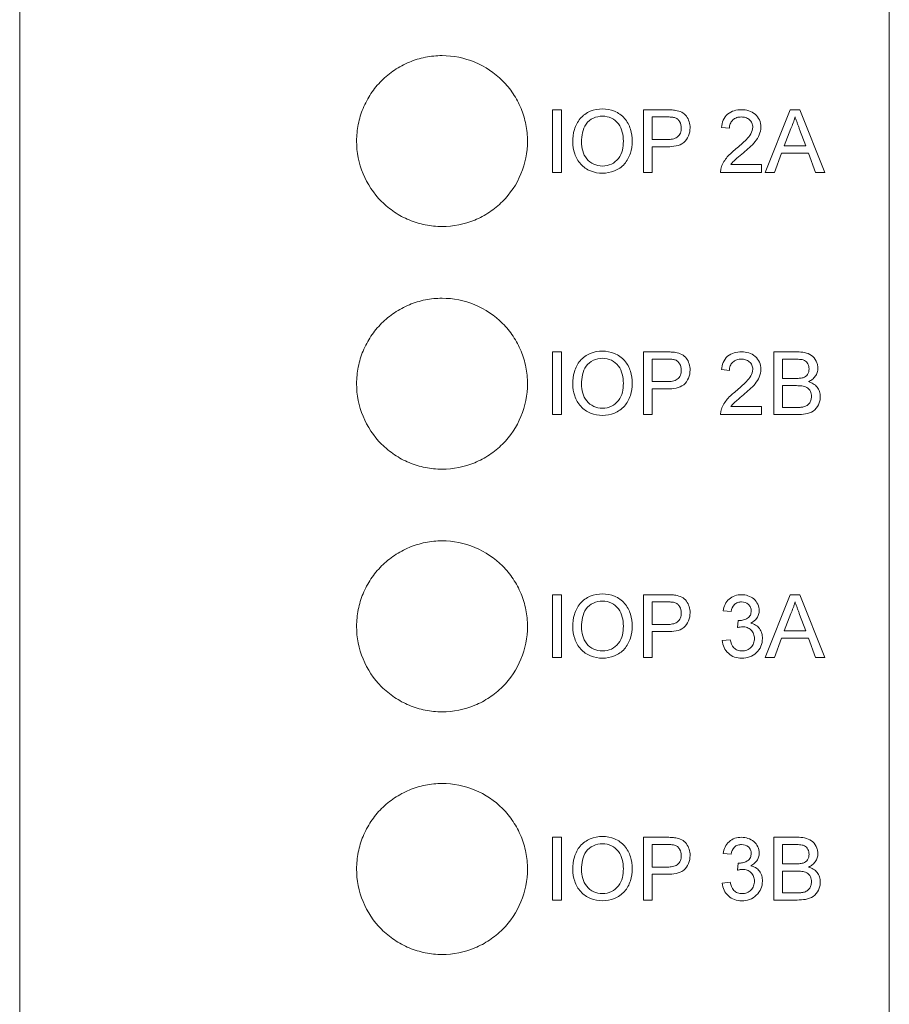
# Model space of a CAD drawing. Header units: millimetres. Extents: x 216 to 455, y 70 to 254.
# Tile 25 of 69: x 338 to 356, y 140 to 161. Entities that reach past the tile are written whole.
import ezdxf

# ---------------------------------------------------------------- set-up
doc = ezdxf.new("R2010")
doc.units = ezdxf.units.MM

msp = doc.modelspace()

# ---------------------------------------------------------------- linework, layer by layer
at = {"color": 7, "linetype": 'Continuous', "lineweight": 15}
for p, q in [((337.765, 218.36), (337.765, 86.465)), ((355.575, 218.36), (355.575, 86.465)), ((348.68, 158.678), (348.68, 157.393)), ((348.861, 158.678), (348.68, 158.678)), ((348.861, 157.393), (348.861, 158.678)), ((350.54, 158.678), (350.54, 157.393)), ((351.012, 158.678), (350.54, 158.678)), ((353.542, 158.678), (353.032, 157.393)), ((353.746, 158.678), (353.542, 158.678)), ((354.256, 157.393), (353.746, 158.678)), ((350.721, 158.529), (351.028, 158.529)), ((350.721, 158.068), (350.721, 158.529)), ((352.137, 158.315), (352.302, 158.299)), ((353.425, 157.937), (353.556, 158.292)), ((353.738, 158.274), (353.863, 157.937)), ((351.031, 158.068), (350.721, 158.068)), ((350.721, 157.92), (351.036, 157.92)), ((350.721, 157.393), (350.721, 157.92)), ((353.863, 157.937), (353.425, 157.937)), ((353.224, 157.393), (353.37, 157.788)), ((353.37, 157.788), (353.917, 157.788)), ((353.917, 157.788), (354.064, 157.393)), ((352.961, 157.558), (352.332, 157.558)), ((352.961, 157.393), (352.961, 157.558)), ((348.68, 157.393), (348.861, 157.393)), ((350.54, 157.393), (350.721, 157.393)), ((352.121, 157.393), (352.961, 157.393)), ((353.032, 157.393), (353.224, 157.393)), ((354.064, 157.393), (354.256, 157.393)), ((348.68, 153.719), (348.68, 152.435)), ((348.861, 153.719), (348.68, 153.719)), ((348.861, 152.435), (348.861, 153.719)), ((350.54, 153.719), (350.54, 152.435)), ((351.012, 153.719), (350.54, 153.719)), ((353.208, 153.719), (353.208, 152.435)), ((353.688, 153.719), (353.208, 153.719)), ((350.721, 153.11), (350.721, 153.571)), ((350.721, 153.571), (351.028, 153.571)), ((353.389, 153.176), (353.389, 153.571)), ((353.389, 153.571), (353.633, 153.571)), ((352.137, 153.357), (352.302, 153.341)), ((351.031, 153.11), (350.721, 153.11)), ((353.653, 153.176), (353.389, 153.176)), ((353.389, 152.583), (353.389, 153.028)), ((353.389, 153.028), (353.672, 153.028)), ((350.721, 152.435), (350.721, 152.962)), ((350.721, 152.962), (351.036, 152.962)), ((348.68, 152.435), (348.861, 152.435)), ((350.54, 152.435), (350.721, 152.435)), ((352.121, 152.435), (352.961, 152.435)), ((352.961, 152.6), (352.332, 152.6)), ((352.961, 152.435), (352.961, 152.6)), ((353.208, 152.435), (353.69, 152.435)), ((353.692, 152.583), (353.389, 152.583)), ((348.68, 148.748), (348.68, 147.464)), ((348.861, 148.748), (348.68, 148.748)), ((348.861, 147.464), (348.861, 148.748)), ((350.54, 148.748), (350.54, 147.464)), ((351.012, 148.748), (350.54, 148.748)), ((350.721, 148.139), (350.721, 148.6)), ((350.721, 148.6), (351.028, 148.6)), ((353.542, 148.748), (353.032, 147.464)), ((353.746, 148.748), (353.542, 148.748)), ((354.256, 147.464), (353.746, 148.748)), ((352.17, 148.419), (352.335, 148.402)), ((352.482, 148.221), (352.465, 148.073)), ((353.425, 148.007), (353.556, 148.363)), ((353.738, 148.345), (353.863, 148.007)), ((351.031, 148.139), (350.721, 148.139)), ((350.721, 147.991), (351.036, 147.991)), ((350.721, 147.464), (350.721, 147.991)), ((353.863, 148.007), (353.425, 148.007)), ((352.318, 147.826), (352.154, 147.81)), ((353.224, 147.464), (353.37, 147.859)), ((353.37, 147.859), (353.917, 147.859)), ((353.917, 147.859), (354.064, 147.464)), ((348.68, 147.464), (348.861, 147.464)), ((350.54, 147.464), (350.721, 147.464)), ((353.032, 147.464), (353.224, 147.464)), ((354.064, 147.464), (354.256, 147.464)), ((348.861, 143.781), (348.68, 143.781)), ((348.68, 143.781), (348.68, 142.496)), ((348.861, 142.496), (348.861, 143.781)), ((351.012, 143.781), (350.54, 143.781)), ((350.54, 143.781), (350.54, 142.496)), ((353.688, 143.781), (353.208, 143.781)), ((353.208, 143.781), (353.208, 142.496)), ((350.721, 143.171), (350.721, 143.632)), ((350.721, 143.632), (351.028, 143.632)), ((353.389, 143.237), (353.389, 143.632)), ((353.389, 143.632), (353.633, 143.632)), ((352.17, 143.451), (352.335, 143.435)), ((351.031, 143.171), (350.721, 143.171)), ((352.482, 143.254), (352.465, 143.106)), ((353.653, 143.237), (353.389, 143.237)), ((350.721, 142.496), (350.721, 143.023)), ((350.721, 143.023), (351.036, 143.023)), ((353.389, 142.645), (353.389, 143.089)), ((353.389, 143.089), (353.672, 143.089)), ((352.318, 142.859), (352.154, 142.842)), ((353.692, 142.645), (353.389, 142.645)), ((348.68, 142.496), (348.861, 142.496)), ((350.54, 142.496), (350.721, 142.496)), ((353.208, 142.496), (353.69, 142.496))]:
    msp.add_line(p, q, dxfattribs=at)
for points, knots in [([(348.165, 158.036), (348.165, 158.151), (348.154, 158.265), (348.11, 158.488), (348.076, 158.599), (347.989, 158.811), (347.935, 158.911), (347.808, 159.101), (347.734, 159.191), (347.492, 159.434), (347.297, 159.564), (346.876, 159.739), (346.645, 159.786), (346.302, 159.786), (346.186, 159.774), (345.961, 159.73), (345.852, 159.696), (345.64, 159.609), (345.537, 159.554), (345.347, 159.427), (345.259, 159.354), (345.096, 159.191), (345.023, 159.102), (344.897, 158.913), (344.842, 158.811), (344.754, 158.599), (344.721, 158.49), (344.677, 158.266), (344.665, 158.15), (344.665, 157.808), (344.711, 157.578), (344.885, 157.158), (345.015, 156.962), (345.256, 156.72), (345.346, 156.646), (345.536, 156.518), (345.637, 156.464), (345.849, 156.376), (345.96, 156.342), (346.184, 156.297), (346.298, 156.286), (346.645, 156.286), (346.872, 156.331), (347.191, 156.463), (347.292, 156.517), (347.482, 156.644), (347.572, 156.718), (347.814, 156.96), (347.945, 157.155), (348.119, 157.576), (348.165, 157.805), (348.165, 158.036)], [0, 0, 0, 0, 0.03125, 0.03125, 0.0625, 0.0625, 0.09375, 0.09375, 0.125, 0.125, 0.1875, 0.1875, 0.25, 0.25, 0.28125, 0.28125, 0.3125, 0.3125, 0.34375, 0.34375, 0.375, 0.375, 0.40625, 0.40625, 0.4375, 0.4375, 0.46875, 0.46875, 0.5, 0.5, 0.5625, 0.5625, 0.625, 0.625, 0.65625, 0.65625, 0.6875, 0.6875, 0.71875, 0.71875, 0.75, 0.75, 0.8125, 0.8125, 0.84375, 0.84375, 0.875, 0.875, 0.9375, 0.9375, 1, 1, 1, 1]), ([(349.702, 158.694), (349.616, 158.692), (349.53, 158.68), (349.372, 158.613), (349.301, 158.561), (349.19, 158.432), (349.149, 158.354), (349.101, 158.19), (349.093, 158.104), (349.092, 158.018)], [0, 0, 0, 0, 0.25, 0.25, 0.5, 0.5, 0.75, 0.75, 1, 1, 1, 1]), ([(350.31, 158.033), (350.308, 158.118), (350.299, 158.2), (350.248, 158.361), (350.208, 158.437), (350.097, 158.564), (350.026, 158.613), (349.871, 158.679), (349.786, 158.693), (349.702, 158.694)], [0, 0, 0, 0, 0.25, 0.25, 0.5, 0.5, 0.75, 0.75, 1, 1, 1, 1]), ([(351.203, 158.665), (351.187, 158.668), (351.171, 158.67), (351.155, 158.672), (351.139, 158.674), (351.123, 158.674), (351.108, 158.675), (351.076, 158.677), (351.044, 158.677), (351.012, 158.678)], [0, 0, 0, 0, 0.0000477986, 0.0000477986, 0.0000477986, 0.0000955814, 0.0000955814, 0.0000955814, 0.0001909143, 0.0001909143, 0.0001909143, 0.0001909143]), ([(351.495, 158.308), (351.494, 158.351), (351.49, 158.392), (351.464, 158.473), (351.445, 158.511), (351.394, 158.579), (351.361, 158.607), (351.286, 158.646), (351.244, 158.657), (351.203, 158.665)], [0, 0, 0, 0, 0.25, 0.25, 0.5, 0.5, 0.75, 0.75, 1, 1, 1, 1]), ([(352.549, 158.678), (352.498, 158.676), (352.447, 158.672), (352.349, 158.644), (352.302, 158.62), (352.224, 158.553), (352.193, 158.511), (352.153, 158.417), (352.143, 158.366), (352.137, 158.315)], [0, 0, 0, 0, 0.25, 0.25, 0.5, 0.5, 0.75, 0.75, 1, 1, 1, 1]), ([(352.944, 158.323), (352.943, 158.373), (352.935, 158.423), (352.894, 158.513), (352.864, 158.553), (352.789, 158.619), (352.744, 158.643), (352.649, 158.672), (352.599, 158.677), (352.549, 158.678)], [0, 0, 0, 0, 0.25, 0.25, 0.5, 0.5, 0.75, 0.75, 1, 1, 1, 1]), ([(349.273, 158.016), (349.274, 158.081), (349.277, 158.145), (349.304, 158.271), (349.327, 158.333), (349.404, 158.437), (349.457, 158.477), (349.573, 158.533), (349.638, 158.545), (349.703, 158.546)], [0, 0, 0, 0, 0.25, 0.25, 0.5, 0.5, 0.75, 0.75, 1, 1, 1, 1]), ([(349.703, 158.546), (349.765, 158.544), (349.828, 158.533), (349.94, 158.479), (349.991, 158.438), (350.065, 158.338), (350.091, 158.28), (350.122, 158.16), (350.128, 158.097), (350.129, 158.035)], [0, 0, 0, 0, 0.25, 0.25, 0.5, 0.5, 0.75, 0.75, 1, 1, 1, 1]), ([(351.028, 158.529), (351.041, 158.529), (351.053, 158.529), (351.065, 158.529), (351.078, 158.529), (351.09, 158.528), (351.103, 158.528), (351.127, 158.526), (351.152, 158.524), (351.176, 158.518)], [0, 0, 0, 0, 0.0000371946, 0.0000371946, 0.0000371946, 0.0000743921, 0.0000743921, 0.0000743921, 0.0001487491, 0.0001487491, 0.0001487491, 0.0001487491]), ([(351.176, 158.518), (351.198, 158.511), (351.218, 158.501), (351.254, 158.472), (351.269, 158.454), (351.305, 158.395), (351.313, 158.349), (351.314, 158.303)], [0, 0, 0, 0, 0.25, 0.25, 0.5, 0.5, 1, 1, 1, 1]), ([(352.302, 158.299), (352.303, 158.33), (352.306, 158.361), (352.329, 158.421), (352.347, 158.448), (352.393, 158.49), (352.421, 158.506), (352.482, 158.526), (352.514, 158.529), (352.545, 158.529)], [0, 0, 0, 0, 0.25, 0.25, 0.5, 0.5, 0.75, 0.75, 1, 1, 1, 1]), ([(352.545, 158.529), (352.575, 158.529), (352.603, 158.526), (352.659, 158.509), (352.685, 158.495), (352.73, 158.456), (352.749, 158.433), (352.774, 158.38), (352.779, 158.351), (352.779, 158.321)], [0, 0, 0, 0, 0.25, 0.25, 0.5, 0.5, 0.75, 0.75, 1, 1, 1, 1]), ([(353.556, 158.292), (353.575, 158.33), (353.593, 158.368), (353.607, 158.407), (353.615, 158.427), (353.622, 158.447), (353.628, 158.467), (353.634, 158.488), (353.639, 158.509), (353.644, 158.529)], [0, 0, 0, 0, 0.0001261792, 0.0001261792, 0.0001261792, 0.0001899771, 0.0001899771, 0.0001899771, 0.0002540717, 0.0002540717, 0.0002540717, 0.0002540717]), ([(353.644, 158.529), (353.651, 158.508), (353.66, 158.487), (353.667, 158.466), (353.675, 158.444), (353.683, 158.423), (353.691, 158.402), (353.699, 158.381), (353.707, 158.359), (353.715, 158.338), (353.722, 158.317), (353.73, 158.295), (353.738, 158.274)], [0, 0, 0, 0, 0.0000682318, 0.0000682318, 0.0000682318, 0.0001364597, 0.0001364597, 0.0001364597, 0.0002046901, 0.0002046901, 0.0002046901, 0.0002729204, 0.0002729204, 0.0002729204, 0.0002729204]), ([(351.314, 158.303), (351.313, 158.268), (351.309, 158.233), (351.284, 158.167), (351.262, 158.138), (351.206, 158.096), (351.171, 158.085), (351.102, 158.071), (351.067, 158.069), (351.031, 158.068)], [0, 0, 0, 0, 0.25, 0.25, 0.5, 0.5, 0.75, 0.75, 1, 1, 1, 1]), ([(351.036, 157.92), (351.094, 157.921), (351.151, 157.924), (351.264, 157.948), (351.32, 157.968), (351.409, 158.039), (351.442, 158.088), (351.485, 158.194), (351.494, 158.251), (351.495, 158.308)], [0, 0, 0, 0, 0.25, 0.25, 0.5, 0.5, 0.75, 0.75, 1, 1, 1, 1]), ([(352.779, 158.321), (352.778, 158.273), (352.763, 158.226), (352.715, 158.142), (352.683, 158.105), (352.582, 158), (352.509, 157.936), (352.434, 157.874)], [0, 0, 0, 0, 0.25, 0.25, 0.5, 0.5, 1, 1, 1, 1]), ([(352.588, 157.796), (352.671, 157.868), (352.756, 157.938), (352.86, 158.067), (352.89, 158.113), (352.933, 158.215), (352.943, 158.268), (352.944, 158.323)], [0, 0, 0, 0, 0.5, 0.5, 0.75, 0.75, 1, 1, 1, 1]), ([(349.092, 158.018), (349.092, 157.936), (349.105, 157.855), (349.16, 157.7), (349.2, 157.626), (349.312, 157.503), (349.382, 157.455), (349.534, 157.392), (349.617, 157.378), (349.701, 157.377)], [0, 0, 0, 0, 0.25, 0.25, 0.5, 0.5, 0.75, 0.75, 1, 1, 1, 1]), ([(349.7, 157.525), (349.639, 157.527), (349.577, 157.537), (349.467, 157.588), (349.418, 157.627), (349.341, 157.721), (349.312, 157.776), (349.279, 157.894), (349.274, 157.955), (349.273, 158.016)], [0, 0, 0, 0, 0.25, 0.25, 0.5, 0.5, 0.75, 0.75, 1, 1, 1, 1]), ([(350.129, 158.035), (350.128, 157.972), (350.123, 157.911), (350.093, 157.791), (350.067, 157.732), (349.99, 157.633), (349.94, 157.591), (349.826, 157.537), (349.763, 157.527), (349.7, 157.525)], [0, 0, 0, 0, 0.25, 0.25, 0.5, 0.5, 0.75, 0.75, 1, 1, 1, 1]), ([(349.701, 157.377), (349.785, 157.379), (349.867, 157.392), (350.023, 157.457), (350.095, 157.504), (350.206, 157.63), (350.247, 157.706), (350.298, 157.865), (350.308, 157.949), (350.31, 158.033)], [0, 0, 0, 0, 0.25, 0.25, 0.5, 0.5, 0.75, 0.75, 1, 1, 1, 1]), ([(352.434, 157.874), (352.371, 157.824), (352.31, 157.772), (352.205, 157.651), (352.165, 157.583), (352.138, 157.508)], [0, 0, 0, 0, 0.5, 0.5, 1, 1, 1, 1]), ([(352.332, 157.558), (352.35, 157.582), (352.368, 157.605), (352.389, 157.625), (352.409, 157.646), (352.431, 157.665), (352.454, 157.684), (352.498, 157.722), (352.543, 157.759), (352.588, 157.796)], [0, 0, 0, 0, 0.000088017, 0.000088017, 0.000088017, 0.000175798, 0.000175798, 0.000175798, 0.0003501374, 0.0003501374, 0.0003501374, 0.0003501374]), ([(352.138, 157.508), (352.135, 157.498), (352.132, 157.489), (352.13, 157.48), (352.128, 157.47), (352.126, 157.461), (352.124, 157.451), (352.123, 157.442), (352.122, 157.432), (352.121, 157.423), (352.121, 157.413), (352.121, 157.403), (352.121, 157.393)], [0, 0, 0, 0, 0.0000290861, 0.0000290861, 0.0000290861, 0.0000582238, 0.0000582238, 0.0000582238, 0.0000872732, 0.0000872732, 0.0000872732, 0.0001165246, 0.0001165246, 0.0001165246, 0.0001165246]), ([(348.165, 153.068), (348.165, 153.183), (348.154, 153.297), (348.11, 153.52), (348.076, 153.631), (347.989, 153.842), (347.935, 153.943), (347.808, 154.133), (347.735, 154.223), (347.493, 154.466), (347.297, 154.596), (346.876, 154.771), (346.645, 154.818), (346.302, 154.818), (346.186, 154.806), (345.961, 154.762), (345.852, 154.728), (345.64, 154.641), (345.537, 154.586), (345.347, 154.459), (345.259, 154.386), (345.096, 154.223), (345.023, 154.134), (344.897, 153.945), (344.842, 153.842), (344.754, 153.631), (344.721, 153.522), (344.677, 153.298), (344.665, 153.182), (344.665, 152.84), (344.711, 152.61), (344.885, 152.19), (345.015, 151.994), (345.256, 151.752), (345.346, 151.678), (345.536, 151.55), (345.637, 151.496), (345.848, 151.408), (345.96, 151.374), (346.184, 151.329), (346.298, 151.318), (346.645, 151.317), (346.872, 151.363), (347.191, 151.495), (347.292, 151.549), (347.482, 151.676), (347.572, 151.75), (347.815, 151.992), (347.945, 152.187), (348.119, 152.608), (348.165, 152.837), (348.165, 153.068)], [0, 0, 0, 0, 0.03125, 0.03125, 0.0625, 0.0625, 0.09375, 0.09375, 0.125, 0.125, 0.1875, 0.1875, 0.25, 0.25, 0.28125, 0.28125, 0.3125, 0.3125, 0.34375, 0.34375, 0.375, 0.375, 0.40625, 0.40625, 0.4375, 0.4375, 0.46875, 0.46875, 0.5, 0.5, 0.5625, 0.5625, 0.625, 0.625, 0.65625, 0.65625, 0.6875, 0.6875, 0.71875, 0.71875, 0.75, 0.75, 0.8125, 0.8125, 0.84375, 0.84375, 0.875, 0.875, 0.9375, 0.9375, 1, 1, 1, 1]), ([(349.702, 153.736), (349.616, 153.734), (349.53, 153.722), (349.372, 153.655), (349.301, 153.603), (349.189, 153.474), (349.149, 153.396), (349.101, 153.231), (349.093, 153.146), (349.092, 153.06)], [0, 0, 0, 0, 0.25, 0.25, 0.5, 0.5, 0.75, 0.75, 1, 1, 1, 1]), ([(350.31, 153.075), (350.308, 153.159), (350.299, 153.242), (350.248, 153.402), (350.208, 153.478), (350.097, 153.606), (350.026, 153.655), (349.871, 153.721), (349.786, 153.734), (349.702, 153.736)], [0, 0, 0, 0, 0.25, 0.25, 0.5, 0.5, 0.75, 0.75, 1, 1, 1, 1]), ([(351.203, 153.707), (351.187, 153.71), (351.171, 153.712), (351.155, 153.714), (351.139, 153.715), (351.123, 153.716), (351.108, 153.717), (351.076, 153.719), (351.044, 153.719), (351.012, 153.719)], [0, 0, 0, 0, 0.0000477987, 0.0000477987, 0.0000477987, 0.0000955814, 0.0000955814, 0.0000955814, 0.0001909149, 0.0001909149, 0.0001909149, 0.0001909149]), ([(351.495, 153.35), (351.494, 153.392), (351.49, 153.434), (351.464, 153.515), (351.445, 153.553), (351.394, 153.62), (351.361, 153.648), (351.286, 153.688), (351.244, 153.699), (351.203, 153.707)], [0, 0, 0, 0, 0.25, 0.25, 0.5, 0.5, 0.75, 0.75, 1, 1, 1, 1]), ([(352.549, 153.719), (352.498, 153.718), (352.447, 153.714), (352.349, 153.685), (352.302, 153.662), (352.224, 153.595), (352.193, 153.552), (352.153, 153.459), (352.143, 153.408), (352.137, 153.357)], [0, 0, 0, 0, 0.25, 0.25, 0.5, 0.5, 0.75, 0.75, 1, 1, 1, 1]), ([(352.944, 153.365), (352.943, 153.415), (352.935, 153.465), (352.894, 153.555), (352.864, 153.595), (352.789, 153.66), (352.744, 153.684), (352.649, 153.713), (352.599, 153.718), (352.549, 153.719)], [0, 0, 0, 0, 0.25, 0.25, 0.5, 0.5, 0.75, 0.75, 1, 1, 1, 1]), ([(354.113, 153.386), (354.112, 153.412), (354.11, 153.437), (354.098, 153.486), (354.089, 153.51), (354.054, 153.578), (354.021, 153.618), (353.939, 153.677), (353.89, 153.695), (353.791, 153.716), (353.739, 153.719), (353.688, 153.719)], [0, 0, 0, 0, 0.125, 0.125, 0.25, 0.25, 0.5, 0.5, 0.75, 0.75, 1, 1, 1, 1]), ([(349.273, 153.058), (349.274, 153.123), (349.277, 153.187), (349.304, 153.312), (349.327, 153.375), (349.404, 153.479), (349.457, 153.519), (349.573, 153.575), (349.638, 153.586), (349.703, 153.588)], [0, 0, 0, 0, 0.25, 0.25, 0.5, 0.5, 0.75, 0.75, 1, 1, 1, 1]), ([(349.703, 153.588), (349.765, 153.586), (349.828, 153.574), (349.94, 153.52), (349.991, 153.48), (350.065, 153.38), (350.091, 153.322), (350.122, 153.201), (350.128, 153.139), (350.129, 153.076)], [0, 0, 0, 0, 0.25, 0.25, 0.5, 0.5, 0.75, 0.75, 1, 1, 1, 1]), ([(351.028, 153.571), (351.041, 153.571), (351.053, 153.571), (351.065, 153.571), (351.078, 153.57), (351.09, 153.57), (351.103, 153.569), (351.127, 153.568), (351.152, 153.566), (351.176, 153.56)], [0, 0, 0, 0, 0.0000371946, 0.0000371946, 0.0000371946, 0.0000743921, 0.0000743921, 0.0000743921, 0.0001487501, 0.0001487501, 0.0001487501, 0.0001487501]), ([(351.176, 153.56), (351.198, 153.552), (351.218, 153.543), (351.254, 153.514), (351.269, 153.496), (351.305, 153.437), (351.313, 153.391), (351.314, 153.345)], [0, 0, 0, 0, 0.25, 0.25, 0.5, 0.5, 1, 1, 1, 1]), ([(352.302, 153.341), (352.303, 153.372), (352.306, 153.403), (352.329, 153.462), (352.347, 153.489), (352.393, 153.532), (352.421, 153.548), (352.482, 153.567), (352.514, 153.57), (352.545, 153.571)], [0, 0, 0, 0, 0.25, 0.25, 0.5, 0.5, 0.75, 0.75, 1, 1, 1, 1]), ([(352.545, 153.571), (352.575, 153.57), (352.603, 153.567), (352.659, 153.551), (352.685, 153.536), (352.73, 153.498), (352.749, 153.475), (352.774, 153.422), (352.779, 153.393), (352.779, 153.363)], [0, 0, 0, 0, 0.25, 0.25, 0.5, 0.5, 0.75, 0.75, 1, 1, 1, 1]), ([(353.633, 153.571), (353.668, 153.571), (353.702, 153.57), (353.77, 153.564), (353.805, 153.561), (353.869, 153.531), (353.894, 153.504), (353.925, 153.441), (353.931, 153.406), (353.932, 153.37)], [0, 0, 0, 0, 0.25, 0.25, 0.5, 0.5, 0.75, 0.75, 1, 1, 1, 1]), ([(351.314, 153.345), (351.313, 153.31), (351.309, 153.275), (351.284, 153.209), (351.262, 153.18), (351.206, 153.138), (351.171, 153.126), (351.102, 153.112), (351.067, 153.111), (351.031, 153.11)], [0, 0, 0, 0, 0.25, 0.25, 0.5, 0.5, 0.75, 0.75, 1, 1, 1, 1]), ([(351.036, 152.962), (351.094, 152.963), (351.151, 152.966), (351.264, 152.99), (351.32, 153.01), (351.409, 153.081), (351.442, 153.13), (351.485, 153.236), (351.494, 153.293), (351.495, 153.35)], [0, 0, 0, 0, 0.25, 0.25, 0.5, 0.5, 0.75, 0.75, 1, 1, 1, 1]), ([(352.779, 153.363), (352.778, 153.314), (352.763, 153.268), (352.715, 153.184), (352.683, 153.147), (352.582, 153.042), (352.509, 152.978), (352.434, 152.915)], [0, 0, 0, 0, 0.25, 0.25, 0.5, 0.5, 1, 1, 1, 1]), ([(352.588, 152.838), (352.671, 152.909), (352.756, 152.98), (352.86, 153.109), (352.89, 153.154), (352.933, 153.256), (352.943, 153.31), (352.944, 153.365)], [0, 0, 0, 0, 0.5, 0.5, 0.75, 0.75, 1, 1, 1, 1]), ([(353.932, 153.37), (353.93, 153.331), (353.924, 153.292), (353.881, 153.226), (353.845, 153.204), (353.808, 153.191)], [0, 0, 0, 0, 0.5, 0.5, 1, 1, 1, 1]), ([(353.92, 153.11), (353.947, 153.124), (353.973, 153.138), (354.02, 153.174), (354.041, 153.195), (354.076, 153.244), (354.089, 153.271), (354.108, 153.327), (354.112, 153.357), (354.113, 153.386)], [0, 0, 0, 0, 0.25, 0.25, 0.5, 0.5, 0.75, 0.75, 1, 1, 1, 1]), ([(349.092, 153.06), (349.092, 152.977), (349.105, 152.897), (349.16, 152.741), (349.2, 152.668), (349.312, 152.545), (349.381, 152.497), (349.534, 152.434), (349.617, 152.42), (349.701, 152.419)], [0, 0, 0, 0, 0.25, 0.25, 0.5, 0.5, 0.75, 0.75, 1, 1, 1, 1]), ([(349.7, 152.567), (349.639, 152.568), (349.577, 152.578), (349.467, 152.63), (349.418, 152.669), (349.341, 152.762), (349.312, 152.818), (349.279, 152.936), (349.274, 152.997), (349.273, 153.058)], [0, 0, 0, 0, 0.25, 0.25, 0.5, 0.5, 0.75, 0.75, 1, 1, 1, 1]), ([(350.129, 153.076), (350.128, 153.014), (350.123, 152.952), (350.093, 152.833), (350.067, 152.774), (349.99, 152.674), (349.94, 152.633), (349.826, 152.578), (349.763, 152.568), (349.7, 152.567)], [0, 0, 0, 0, 0.25, 0.25, 0.5, 0.5, 0.75, 0.75, 1, 1, 1, 1]), ([(349.701, 152.419), (349.785, 152.42), (349.868, 152.434), (350.024, 152.499), (350.095, 152.546), (350.206, 152.672), (350.247, 152.748), (350.298, 152.906), (350.308, 152.991), (350.31, 153.075)], [0, 0, 0, 0, 0.25, 0.25, 0.5, 0.5, 0.75, 0.75, 1, 1, 1, 1]), ([(353.808, 153.191), (353.795, 153.187), (353.782, 153.185), (353.77, 153.183), (353.757, 153.181), (353.744, 153.179), (353.731, 153.178), (353.705, 153.176), (353.679, 153.176), (353.653, 153.176)], [0, 0, 0, 0, 0.0000390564, 0.0000390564, 0.0000390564, 0.000077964, 0.000077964, 0.000077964, 0.0001554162, 0.0001554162, 0.0001554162, 0.0001554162]), ([(353.672, 153.028), (353.708, 153.027), (353.745, 153.026), (353.817, 153.017), (353.853, 153.009), (353.917, 152.972), (353.942, 152.944), (353.975, 152.879), (353.98, 152.842), (353.981, 152.806)], [0, 0, 0, 0, 0.25, 0.25, 0.5, 0.5, 0.75, 0.75, 1, 1, 1, 1]), ([(354.162, 152.803), (354.162, 152.838), (354.158, 152.873), (354.136, 152.94), (354.119, 152.971), (354.075, 153.026), (354.048, 153.05), (353.987, 153.087), (353.954, 153.1), (353.92, 153.11)], [0, 0, 0, 0, 0.25, 0.25, 0.5, 0.5, 0.75, 0.75, 1, 1, 1, 1]), ([(352.434, 152.915), (352.371, 152.866), (352.31, 152.813), (352.205, 152.692), (352.165, 152.625), (352.138, 152.549)], [0, 0, 0, 0, 0.5, 0.5, 1, 1, 1, 1]), ([(352.332, 152.6), (352.35, 152.623), (352.368, 152.646), (352.389, 152.667), (352.409, 152.688), (352.431, 152.707), (352.454, 152.726), (352.498, 152.764), (352.543, 152.801), (352.588, 152.838)], [0, 0, 0, 0, 0.0000880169, 0.0000880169, 0.0000880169, 0.0001757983, 0.0001757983, 0.0001757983, 0.0003502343, 0.0003502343, 0.0003502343, 0.0003502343]), ([(353.69, 152.435), (353.747, 152.436), (353.803, 152.438), (353.915, 152.459), (353.97, 152.477), (354.066, 152.541), (354.101, 152.587), (354.138, 152.664), (354.147, 152.691), (354.16, 152.746), (354.162, 152.774), (354.162, 152.803)], [0, 0, 0, 0, 0.25, 0.25, 0.5, 0.5, 0.75, 0.75, 0.875, 0.875, 1, 1, 1, 1]), ([(353.981, 152.806), (353.98, 152.78), (353.978, 152.754), (353.963, 152.706), (353.951, 152.682), (353.919, 152.641), (353.899, 152.625), (353.852, 152.601), (353.828, 152.595), (353.802, 152.589)], [0, 0, 0, 0, 0.25, 0.25, 0.5, 0.5, 0.75, 0.75, 1, 1, 1, 1]), ([(352.138, 152.549), (352.135, 152.54), (352.132, 152.531), (352.13, 152.522), (352.128, 152.512), (352.126, 152.503), (352.124, 152.493), (352.123, 152.484), (352.122, 152.474), (352.121, 152.464), (352.121, 152.455), (352.121, 152.445), (352.121, 152.435)], [0, 0, 0, 0, 0.000029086, 0.000029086, 0.000029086, 0.0000582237, 0.0000582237, 0.0000582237, 0.0000873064, 0.0000873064, 0.0000873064, 0.0001165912, 0.0001165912, 0.0001165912, 0.0001165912]), ([(353.802, 152.589), (353.793, 152.588), (353.784, 152.587), (353.775, 152.586), (353.766, 152.585), (353.757, 152.585), (353.747, 152.584), (353.729, 152.584), (353.711, 152.583), (353.692, 152.583)], [0, 0, 0, 0, 0.00002756, 0.00002756, 0.00002756, 0.0000551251, 0.0000551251, 0.0000551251, 0.0001101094, 0.0001101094, 0.0001101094, 0.0001101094]), ([(348.165, 148.1), (348.165, 148.215), (348.154, 148.328), (348.11, 148.552), (348.076, 148.663), (347.989, 148.874), (347.935, 148.975), (347.809, 149.165), (347.735, 149.255), (347.493, 149.497), (347.298, 149.628), (346.876, 149.803), (346.645, 149.85), (346.302, 149.85), (346.186, 149.838), (345.961, 149.793), (345.851, 149.76), (345.639, 149.672), (345.537, 149.617), (345.347, 149.49), (345.259, 149.418), (345.095, 149.254), (345.023, 149.166), (344.896, 148.976), (344.842, 148.874), (344.754, 148.662), (344.721, 148.553), (344.677, 148.33), (344.665, 148.214), (344.665, 147.872), (344.711, 147.643), (344.884, 147.222), (345.014, 147.026), (345.256, 146.784), (345.346, 146.71), (345.536, 146.582), (345.637, 146.528), (345.848, 146.44), (345.96, 146.406), (346.184, 146.361), (346.298, 146.35), (346.645, 146.349), (346.873, 146.395), (347.192, 146.527), (347.292, 146.581), (347.482, 146.708), (347.573, 146.782), (347.815, 147.024), (347.945, 147.219), (348.119, 147.64), (348.165, 147.869), (348.165, 148.1)], [0, 0, 0, 0, 0.03125, 0.03125, 0.0625, 0.0625, 0.09375, 0.09375, 0.125, 0.125, 0.1875, 0.1875, 0.25, 0.25, 0.28125, 0.28125, 0.3125, 0.3125, 0.34375, 0.34375, 0.375, 0.375, 0.40625, 0.40625, 0.4375, 0.4375, 0.46875, 0.46875, 0.5, 0.5, 0.5625, 0.5625, 0.625, 0.625, 0.65625, 0.65625, 0.6875, 0.6875, 0.71875, 0.71875, 0.75, 0.75, 0.8125, 0.8125, 0.84375, 0.84375, 0.875, 0.875, 0.9375, 0.9375, 1, 1, 1, 1]), ([(349.702, 148.764), (349.616, 148.763), (349.53, 148.751), (349.372, 148.684), (349.301, 148.631), (349.189, 148.502), (349.149, 148.424), (349.101, 148.26), (349.093, 148.175), (349.092, 148.089)], [0, 0, 0, 0, 0.25, 0.25, 0.5, 0.5, 0.75, 0.75, 1, 1, 1, 1]), ([(349.273, 148.087), (349.274, 148.151), (349.277, 148.215), (349.304, 148.341), (349.326, 148.404), (349.404, 148.507), (349.457, 148.547), (349.572, 148.603), (349.638, 148.615), (349.703, 148.616)], [0, 0, 0, 0, 0.25, 0.25, 0.5, 0.5, 0.75, 0.75, 1, 1, 1, 1]), ([(350.31, 148.104), (350.308, 148.188), (350.299, 148.271), (350.248, 148.431), (350.208, 148.507), (350.097, 148.634), (350.026, 148.683), (349.872, 148.749), (349.786, 148.763), (349.702, 148.764)], [0, 0, 0, 0, 0.25, 0.25, 0.5, 0.5, 0.75, 0.75, 1, 1, 1, 1]), ([(349.703, 148.616), (349.765, 148.615), (349.828, 148.603), (349.94, 148.549), (349.991, 148.509), (350.065, 148.409), (350.091, 148.351), (350.122, 148.23), (350.128, 148.168), (350.129, 148.105)], [0, 0, 0, 0, 0.25, 0.25, 0.5, 0.5, 0.75, 0.75, 1, 1, 1, 1]), ([(351.203, 148.736), (351.187, 148.738), (351.171, 148.741), (351.155, 148.743), (351.139, 148.744), (351.123, 148.745), (351.108, 148.746), (351.076, 148.747), (351.044, 148.748), (351.012, 148.748)], [0, 0, 0, 0, 0.0000477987, 0.0000477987, 0.0000477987, 0.0000955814, 0.0000955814, 0.0000955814, 0.0001909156, 0.0001909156, 0.0001909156, 0.0001909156]), ([(351.028, 148.6), (351.041, 148.6), (351.053, 148.6), (351.065, 148.599), (351.078, 148.599), (351.09, 148.599), (351.103, 148.598), (351.127, 148.597), (351.152, 148.594), (351.176, 148.589)], [0, 0, 0, 0, 0.0000371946, 0.0000371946, 0.0000371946, 0.0000743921, 0.0000743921, 0.0000743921, 0.0001487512, 0.0001487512, 0.0001487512, 0.0001487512]), ([(351.176, 148.589), (351.198, 148.581), (351.218, 148.572), (351.254, 148.542), (351.269, 148.525), (351.305, 148.466), (351.313, 148.419), (351.314, 148.374)], [0, 0, 0, 0, 0.25, 0.25, 0.5, 0.5, 1, 1, 1, 1]), ([(351.495, 148.379), (351.494, 148.421), (351.49, 148.463), (351.464, 148.543), (351.445, 148.582), (351.394, 148.649), (351.361, 148.677), (351.286, 148.717), (351.244, 148.728), (351.203, 148.736)], [0, 0, 0, 0, 0.25, 0.25, 0.5, 0.5, 0.75, 0.75, 1, 1, 1, 1]), ([(352.546, 148.748), (352.5, 148.747), (352.455, 148.742), (352.368, 148.712), (352.327, 148.689), (352.259, 148.627), (352.232, 148.59), (352.191, 148.508), (352.179, 148.464), (352.17, 148.419)], [0, 0, 0, 0, 0.25, 0.25, 0.5, 0.5, 0.75, 0.75, 1, 1, 1, 1]), ([(352.335, 148.402), (352.344, 148.455), (352.363, 148.508), (352.422, 148.564), (352.446, 148.578), (352.497, 148.596), (352.524, 148.599), (352.551, 148.6)], [0, 0, 0, 0, 0.5, 0.5, 0.75, 0.75, 1, 1, 1, 1]), ([(352.911, 148.422), (352.909, 148.467), (352.901, 148.512), (352.862, 148.594), (352.835, 148.632), (352.765, 148.69), (352.724, 148.712), (352.638, 148.741), (352.592, 148.747), (352.546, 148.748)], [0, 0, 0, 0, 0.25, 0.25, 0.5, 0.5, 0.75, 0.75, 1, 1, 1, 1]), ([(352.551, 148.6), (352.601, 148.599), (352.652, 148.585), (352.708, 148.533), (352.723, 148.512), (352.742, 148.466), (352.746, 148.441), (352.747, 148.416)], [0, 0, 0, 0, 0.5, 0.5, 0.75, 0.75, 1, 1, 1, 1]), ([(353.556, 148.363), (353.575, 148.4), (353.593, 148.438), (353.607, 148.478), (353.615, 148.497), (353.622, 148.518), (353.628, 148.538), (353.634, 148.558), (353.639, 148.579), (353.644, 148.6)], [0, 0, 0, 0, 0.0001263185, 0.0001263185, 0.0001263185, 0.0001901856, 0.0001901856, 0.0001901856, 0.0002543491, 0.0002543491, 0.0002543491, 0.0002543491]), ([(353.644, 148.6), (353.651, 148.579), (353.66, 148.557), (353.667, 148.536), (353.675, 148.515), (353.683, 148.493), (353.691, 148.472), (353.699, 148.451), (353.707, 148.43), (353.715, 148.408), (353.722, 148.387), (353.73, 148.366), (353.738, 148.345)], [0, 0, 0, 0, 0.0000683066, 0.0000683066, 0.0000683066, 0.0001366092, 0.0001366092, 0.0001366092, 0.0002049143, 0.0002049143, 0.0002049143, 0.0002732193, 0.0002732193, 0.0002732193, 0.0002732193]), ([(352.747, 148.416), (352.746, 148.387), (352.742, 148.358), (352.717, 148.306), (352.697, 148.283), (352.647, 148.251), (352.621, 148.239), (352.564, 148.223), (352.535, 148.221), (352.506, 148.219)], [0, 0, 0, 0, 0.25, 0.25, 0.5, 0.5, 0.75, 0.75, 1, 1, 1, 1]), ([(352.736, 148.167), (352.785, 148.191), (352.832, 148.223), (352.879, 148.29), (352.891, 148.315), (352.907, 148.367), (352.91, 148.394), (352.911, 148.422)], [0, 0, 0, 0, 0.5, 0.5, 0.75, 0.75, 1, 1, 1, 1]), ([(351.314, 148.374), (351.313, 148.339), (351.309, 148.304), (351.284, 148.238), (351.262, 148.208), (351.206, 148.166), (351.171, 148.155), (351.102, 148.141), (351.067, 148.139), (351.031, 148.139)], [0, 0, 0, 0, 0.25, 0.25, 0.5, 0.5, 0.75, 0.75, 1, 1, 1, 1]), ([(351.036, 147.991), (351.094, 147.992), (351.151, 147.994), (351.264, 148.018), (351.32, 148.038), (351.409, 148.109), (351.442, 148.159), (351.485, 148.265), (351.494, 148.322), (351.495, 148.379)], [0, 0, 0, 0, 0.25, 0.25, 0.5, 0.5, 0.75, 0.75, 1, 1, 1, 1]), ([(352.506, 148.219), (352.504, 148.219), (352.502, 148.22), (352.5, 148.22), (352.498, 148.22), (352.496, 148.22), (352.494, 148.22), (352.49, 148.22), (352.486, 148.221), (352.482, 148.221)], [0, 0, 0, 0, 0.00000593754, 0.00000593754, 0.00000593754, 0.00001187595, 0.00001187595, 0.00001187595, 0.00002374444, 0.00002374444, 0.00002374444, 0.00002374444]), ([(349.092, 148.089), (349.092, 148.006), (349.105, 147.926), (349.16, 147.77), (349.2, 147.697), (349.312, 147.574), (349.381, 147.526), (349.534, 147.462), (349.617, 147.449), (349.701, 147.447)], [0, 0, 0, 0, 0.25, 0.25, 0.5, 0.5, 0.75, 0.75, 1, 1, 1, 1]), ([(349.7, 147.596), (349.639, 147.597), (349.577, 147.607), (349.467, 147.659), (349.418, 147.697), (349.341, 147.791), (349.312, 147.847), (349.279, 147.964), (349.274, 148.026), (349.273, 148.087)], [0, 0, 0, 0, 0.25, 0.25, 0.5, 0.5, 0.75, 0.75, 1, 1, 1, 1]), ([(350.129, 148.105), (350.128, 148.043), (350.123, 147.981), (350.093, 147.861), (350.067, 147.803), (349.99, 147.703), (349.94, 147.662), (349.826, 147.607), (349.763, 147.597), (349.7, 147.596)], [0, 0, 0, 0, 0.25, 0.25, 0.5, 0.5, 0.75, 0.75, 1, 1, 1, 1]), ([(349.701, 147.447), (349.785, 147.449), (349.868, 147.463), (350.024, 147.528), (350.095, 147.575), (350.206, 147.701), (350.247, 147.777), (350.298, 147.935), (350.308, 148.02), (350.31, 148.104)], [0, 0, 0, 0, 0.25, 0.25, 0.5, 0.5, 0.75, 0.75, 1, 1, 1, 1]), ([(352.465, 148.073), (352.474, 148.075), (352.483, 148.078), (352.491, 148.08), (352.5, 148.082), (352.509, 148.084), (352.518, 148.085), (352.536, 148.088), (352.554, 148.09), (352.572, 148.091)], [0, 0, 0, 0, 0.0000270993, 0.0000270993, 0.0000270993, 0.0000542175, 0.0000542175, 0.0000542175, 0.000108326, 0.000108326, 0.000108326, 0.000108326]), ([(352.572, 148.091), (352.603, 148.09), (352.635, 148.086), (352.695, 148.063), (352.722, 148.046), (352.766, 148.001), (352.785, 147.974), (352.807, 147.915), (352.812, 147.883), (352.812, 147.852)], [0, 0, 0, 0, 0.25, 0.25, 0.5, 0.5, 0.75, 0.75, 1, 1, 1, 1]), ([(352.977, 147.85), (352.976, 147.886), (352.973, 147.922), (352.954, 147.991), (352.938, 148.024), (352.894, 148.082), (352.868, 148.107), (352.806, 148.145), (352.771, 148.158), (352.736, 148.167)], [0, 0, 0, 0, 0.25, 0.25, 0.5, 0.5, 0.75, 0.75, 1, 1, 1, 1]), ([(352.154, 147.81), (352.16, 147.76), (352.17, 147.712), (352.213, 147.621), (352.242, 147.582), (352.316, 147.514), (352.359, 147.488), (352.453, 147.454), (352.503, 147.448), (352.553, 147.447)], [0, 0, 0, 0, 0.25, 0.25, 0.5, 0.5, 0.75, 0.75, 1, 1, 1, 1]), ([(352.559, 147.596), (352.528, 147.596), (352.498, 147.6), (352.439, 147.62), (352.413, 147.638), (352.351, 147.705), (352.332, 147.766), (352.318, 147.826)], [0, 0, 0, 0, 0.25, 0.25, 0.5, 0.5, 1, 1, 1, 1]), ([(352.553, 147.447), (352.608, 147.449), (352.662, 147.455), (352.765, 147.493), (352.812, 147.522), (352.891, 147.597), (352.924, 147.642), (352.967, 147.741), (352.976, 147.796), (352.977, 147.85)], [0, 0, 0, 0, 0.25, 0.25, 0.5, 0.5, 0.75, 0.75, 1, 1, 1, 1]), ([(352.812, 147.852), (352.812, 147.818), (352.807, 147.784), (352.784, 147.721), (352.765, 147.693), (352.719, 147.644), (352.69, 147.625), (352.627, 147.6), (352.593, 147.596), (352.559, 147.596)], [0, 0, 0, 0, 0.25, 0.25, 0.5, 0.5, 0.75, 0.75, 1, 1, 1, 1]), ([(348.165, 143.132), (348.165, 143.247), (348.154, 143.36), (348.11, 143.583), (348.076, 143.694), (347.989, 143.906), (347.935, 144.006), (347.809, 144.197), (347.735, 144.287), (347.493, 144.529), (347.298, 144.66), (346.876, 144.835), (346.645, 144.882), (346.302, 144.882), (346.186, 144.87), (345.961, 144.825), (345.851, 144.792), (345.639, 144.704), (345.536, 144.649), (345.347, 144.522), (345.258, 144.45), (345.095, 144.286), (345.023, 144.198), (344.896, 144.008), (344.842, 143.906), (344.754, 143.694), (344.721, 143.585), (344.677, 143.362), (344.665, 143.246), (344.665, 142.904), (344.711, 142.675), (344.884, 142.254), (345.014, 142.059), (345.256, 141.816), (345.345, 141.742), (345.536, 141.614), (345.636, 141.56), (345.848, 141.472), (345.96, 141.438), (346.184, 141.393), (346.298, 141.382), (346.645, 141.381), (346.873, 141.427), (347.192, 141.559), (347.292, 141.613), (347.483, 141.74), (347.573, 141.814), (347.815, 142.057), (347.945, 142.252), (348.119, 142.672), (348.165, 142.901), (348.165, 143.132)], [0, 0, 0, 0, 0.03125, 0.03125, 0.0625, 0.0625, 0.09375, 0.09375, 0.125, 0.125, 0.1875, 0.1875, 0.25, 0.25, 0.28125, 0.28125, 0.3125, 0.3125, 0.34375, 0.34375, 0.375, 0.375, 0.40625, 0.40625, 0.4375, 0.4375, 0.46875, 0.46875, 0.5, 0.5, 0.5625, 0.5625, 0.625, 0.625, 0.65625, 0.65625, 0.6875, 0.6875, 0.71875, 0.71875, 0.75, 0.75, 0.8125, 0.8125, 0.84375, 0.84375, 0.875, 0.875, 0.9375, 0.9375, 1, 1, 1, 1]), ([(349.702, 143.797), (349.615, 143.795), (349.53, 143.783), (349.371, 143.716), (349.301, 143.664), (349.189, 143.535), (349.149, 143.457), (349.101, 143.293), (349.093, 143.207), (349.092, 143.122)], [0, 0, 0, 0, 0.25, 0.25, 0.5, 0.5, 0.75, 0.75, 1, 1, 1, 1]), ([(350.31, 143.136), (350.308, 143.221), (350.299, 143.303), (350.248, 143.464), (350.208, 143.539), (350.097, 143.667), (350.026, 143.716), (349.872, 143.782), (349.786, 143.796), (349.702, 143.797)], [0, 0, 0, 0, 0.25, 0.25, 0.5, 0.5, 0.75, 0.75, 1, 1, 1, 1]), ([(351.203, 143.769), (351.187, 143.771), (351.171, 143.774), (351.155, 143.775), (351.139, 143.777), (351.123, 143.778), (351.108, 143.778), (351.076, 143.78), (351.044, 143.78), (351.012, 143.781)], [0, 0, 0, 0, 0.0000477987, 0.0000477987, 0.0000477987, 0.0000955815, 0.0000955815, 0.0000955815, 0.0001909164, 0.0001909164, 0.0001909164, 0.0001909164]), ([(351.495, 143.411), (351.494, 143.454), (351.49, 143.495), (351.464, 143.576), (351.445, 143.614), (351.394, 143.682), (351.361, 143.71), (351.286, 143.749), (351.244, 143.76), (351.203, 143.769)], [0, 0, 0, 0, 0.25, 0.25, 0.5, 0.5, 0.75, 0.75, 1, 1, 1, 1]), ([(352.546, 143.781), (352.5, 143.78), (352.455, 143.775), (352.368, 143.744), (352.327, 143.721), (352.259, 143.66), (352.232, 143.622), (352.191, 143.541), (352.179, 143.496), (352.17, 143.451)], [0, 0, 0, 0, 0.25, 0.25, 0.5, 0.5, 0.75, 0.75, 1, 1, 1, 1]), ([(352.911, 143.454), (352.909, 143.5), (352.901, 143.545), (352.862, 143.627), (352.835, 143.664), (352.765, 143.722), (352.724, 143.744), (352.638, 143.774), (352.592, 143.779), (352.546, 143.781)], [0, 0, 0, 0, 0.25, 0.25, 0.5, 0.5, 0.75, 0.75, 1, 1, 1, 1]), ([(354.113, 143.448), (354.112, 143.473), (354.11, 143.498), (354.098, 143.547), (354.089, 143.571), (354.054, 143.639), (354.021, 143.68), (353.939, 143.738), (353.89, 143.757), (353.791, 143.778), (353.739, 143.78), (353.688, 143.781)], [0, 0, 0, 0, 0.125, 0.125, 0.25, 0.25, 0.5, 0.5, 0.75, 0.75, 1, 1, 1, 1]), ([(349.273, 143.119), (349.274, 143.184), (349.277, 143.248), (349.304, 143.374), (349.326, 143.436), (349.404, 143.54), (349.457, 143.58), (349.572, 143.636), (349.638, 143.648), (349.703, 143.649)], [0, 0, 0, 0, 0.25, 0.25, 0.5, 0.5, 0.75, 0.75, 1, 1, 1, 1]), ([(349.703, 143.649), (349.766, 143.648), (349.828, 143.636), (349.941, 143.581), (349.991, 143.541), (350.065, 143.441), (350.091, 143.383), (350.122, 143.263), (350.128, 143.2), (350.129, 143.138)], [0, 0, 0, 0, 0.25, 0.25, 0.5, 0.5, 0.75, 0.75, 1, 1, 1, 1]), ([(351.028, 143.632), (351.041, 143.632), (351.053, 143.632), (351.065, 143.632), (351.078, 143.632), (351.09, 143.631), (351.103, 143.631), (351.127, 143.629), (351.152, 143.627), (351.176, 143.621)], [0, 0, 0, 0, 0.0000371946, 0.0000371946, 0.0000371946, 0.0000743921, 0.0000743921, 0.0000743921, 0.0001487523, 0.0001487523, 0.0001487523, 0.0001487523]), ([(351.176, 143.621), (351.198, 143.614), (351.218, 143.604), (351.254, 143.575), (351.269, 143.557), (351.305, 143.498), (351.313, 143.452), (351.314, 143.406)], [0, 0, 0, 0, 0.25, 0.25, 0.5, 0.5, 1, 1, 1, 1]), ([(352.335, 143.435), (352.344, 143.488), (352.363, 143.541), (352.422, 143.596), (352.446, 143.611), (352.497, 143.629), (352.524, 143.631), (352.551, 143.632)], [0, 0, 0, 0, 0.5, 0.5, 0.75, 0.75, 1, 1, 1, 1]), ([(352.551, 143.632), (352.602, 143.632), (352.652, 143.617), (352.708, 143.566), (352.723, 143.545), (352.742, 143.499), (352.746, 143.474), (352.747, 143.449)], [0, 0, 0, 0, 0.5, 0.5, 0.75, 0.75, 1, 1, 1, 1]), ([(353.633, 143.632), (353.668, 143.632), (353.702, 143.632), (353.77, 143.626), (353.805, 143.622), (353.869, 143.592), (353.894, 143.565), (353.925, 143.502), (353.931, 143.467), (353.932, 143.432)], [0, 0, 0, 0, 0.25, 0.25, 0.5, 0.5, 0.75, 0.75, 1, 1, 1, 1]), ([(351.314, 143.406), (351.313, 143.371), (351.309, 143.336), (351.284, 143.271), (351.262, 143.241), (351.206, 143.199), (351.171, 143.188), (351.102, 143.174), (351.067, 143.172), (351.031, 143.171)], [0, 0, 0, 0, 0.25, 0.25, 0.5, 0.5, 0.75, 0.75, 1, 1, 1, 1]), ([(351.036, 143.023), (351.094, 143.024), (351.151, 143.027), (351.264, 143.051), (351.32, 143.071), (351.409, 143.142), (351.442, 143.191), (351.485, 143.297), (351.494, 143.354), (351.495, 143.411)], [0, 0, 0, 0, 0.25, 0.25, 0.5, 0.5, 0.75, 0.75, 1, 1, 1, 1]), ([(352.747, 143.449), (352.746, 143.42), (352.742, 143.391), (352.717, 143.338), (352.697, 143.316), (352.648, 143.284), (352.621, 143.272), (352.565, 143.256), (352.535, 143.253), (352.506, 143.252)], [0, 0, 0, 0, 0.25, 0.25, 0.5, 0.5, 0.75, 0.75, 1, 1, 1, 1]), ([(352.736, 143.199), (352.785, 143.224), (352.832, 143.255), (352.879, 143.322), (352.891, 143.347), (352.907, 143.399), (352.91, 143.427), (352.911, 143.454)], [0, 0, 0, 0, 0.5, 0.5, 0.75, 0.75, 1, 1, 1, 1]), ([(353.932, 143.432), (353.93, 143.393), (353.924, 143.353), (353.881, 143.287), (353.845, 143.266), (353.808, 143.252)], [0, 0, 0, 0, 0.5, 0.5, 1, 1, 1, 1]), ([(353.92, 143.171), (353.947, 143.185), (353.973, 143.199), (354.02, 143.235), (354.041, 143.257), (354.076, 143.305), (354.089, 143.332), (354.108, 143.388), (354.112, 143.418), (354.113, 143.448)], [0, 0, 0, 0, 0.25, 0.25, 0.5, 0.5, 0.75, 0.75, 1, 1, 1, 1]), ([(352.506, 143.252), (352.504, 143.252), (352.502, 143.252), (352.5, 143.252), (352.498, 143.252), (352.496, 143.252), (352.494, 143.253), (352.49, 143.253), (352.486, 143.253), (352.482, 143.254)], [0, 0, 0, 0, 0.00000593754, 0.00000593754, 0.00000593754, 0.00001187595, 0.00001187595, 0.00001187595, 0.00002374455, 0.00002374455, 0.00002374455, 0.00002374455]), ([(352.977, 142.883), (352.976, 142.919), (352.973, 142.954), (352.954, 143.023), (352.938, 143.057), (352.894, 143.115), (352.868, 143.14), (352.806, 143.178), (352.771, 143.191), (352.736, 143.199)], [0, 0, 0, 0, 0.25, 0.25, 0.5, 0.5, 0.75, 0.75, 1, 1, 1, 1]), ([(353.808, 143.252), (353.795, 143.249), (353.782, 143.246), (353.77, 143.244), (353.757, 143.242), (353.744, 143.241), (353.731, 143.24), (353.705, 143.238), (353.679, 143.237), (353.653, 143.237)], [0, 0, 0, 0, 0.0000390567, 0.0000390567, 0.0000390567, 0.0000779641, 0.0000779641, 0.0000779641, 0.0001554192, 0.0001554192, 0.0001554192, 0.0001554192]), ([(354.162, 142.864), (354.162, 142.9), (354.158, 142.934), (354.136, 143.002), (354.119, 143.032), (354.075, 143.087), (354.048, 143.111), (353.988, 143.148), (353.954, 143.161), (353.92, 143.171)], [0, 0, 0, 0, 0.25, 0.25, 0.5, 0.5, 0.75, 0.75, 1, 1, 1, 1]), ([(349.092, 143.122), (349.092, 143.039), (349.105, 142.958), (349.16, 142.803), (349.2, 142.73), (349.312, 142.607), (349.381, 142.559), (349.534, 142.495), (349.617, 142.481), (349.701, 142.48)], [0, 0, 0, 0, 0.25, 0.25, 0.5, 0.5, 0.75, 0.75, 1, 1, 1, 1]), ([(349.7, 142.628), (349.639, 142.63), (349.577, 142.64), (349.467, 142.691), (349.418, 142.73), (349.34, 142.824), (349.312, 142.88), (349.279, 142.997), (349.274, 143.058), (349.273, 143.119)], [0, 0, 0, 0, 0.25, 0.25, 0.5, 0.5, 0.75, 0.75, 1, 1, 1, 1]), ([(350.129, 143.138), (350.128, 143.075), (350.123, 143.014), (350.093, 142.894), (350.067, 142.835), (349.99, 142.736), (349.94, 142.695), (349.827, 142.64), (349.763, 142.63), (349.7, 142.628)], [0, 0, 0, 0, 0.25, 0.25, 0.5, 0.5, 0.75, 0.75, 1, 1, 1, 1]), ([(349.701, 142.48), (349.785, 142.482), (349.868, 142.496), (350.024, 142.56), (350.096, 142.608), (350.206, 142.733), (350.247, 142.809), (350.298, 142.968), (350.308, 143.052), (350.31, 143.136)], [0, 0, 0, 0, 0.25, 0.25, 0.5, 0.5, 0.75, 0.75, 1, 1, 1, 1]), ([(352.465, 143.106), (352.474, 143.108), (352.483, 143.11), (352.491, 143.112), (352.5, 143.114), (352.509, 143.116), (352.518, 143.118), (352.536, 143.121), (352.554, 143.123), (352.572, 143.123)], [0, 0, 0, 0, 0.0000270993, 0.0000270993, 0.0000270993, 0.0000542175, 0.0000542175, 0.0000542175, 0.0001083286, 0.0001083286, 0.0001083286, 0.0001083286]), ([(352.572, 143.123), (352.603, 143.122), (352.635, 143.118), (352.695, 143.096), (352.722, 143.078), (352.766, 143.033), (352.785, 143.007), (352.807, 142.948), (352.812, 142.916), (352.812, 142.884)], [0, 0, 0, 0, 0.25, 0.25, 0.5, 0.5, 0.75, 0.75, 1, 1, 1, 1]), ([(353.672, 143.089), (353.708, 143.089), (353.745, 143.088), (353.817, 143.078), (353.853, 143.07), (353.917, 143.034), (353.942, 143.005), (353.975, 142.94), (353.98, 142.903), (353.981, 142.867)], [0, 0, 0, 0, 0.25, 0.25, 0.5, 0.5, 0.75, 0.75, 1, 1, 1, 1]), ([(352.154, 142.842), (352.16, 142.793), (352.17, 142.745), (352.213, 142.654), (352.242, 142.614), (352.316, 142.547), (352.359, 142.521), (352.453, 142.487), (352.503, 142.481), (352.553, 142.48)], [0, 0, 0, 0, 0.25, 0.25, 0.5, 0.5, 0.75, 0.75, 1, 1, 1, 1]), ([(352.559, 142.628), (352.528, 142.629), (352.498, 142.632), (352.439, 142.653), (352.413, 142.67), (352.351, 142.738), (352.332, 142.799), (352.318, 142.859)], [0, 0, 0, 0, 0.25, 0.25, 0.5, 0.5, 1, 1, 1, 1]), ([(352.553, 142.48), (352.608, 142.481), (352.662, 142.488), (352.765, 142.525), (352.812, 142.555), (352.891, 142.63), (352.925, 142.675), (352.967, 142.774), (352.976, 142.828), (352.977, 142.883)], [0, 0, 0, 0, 0.25, 0.25, 0.5, 0.5, 0.75, 0.75, 1, 1, 1, 1]), ([(352.812, 142.884), (352.812, 142.85), (352.807, 142.817), (352.784, 142.753), (352.765, 142.725), (352.719, 142.676), (352.69, 142.657), (352.627, 142.633), (352.593, 142.629), (352.559, 142.628)], [0, 0, 0, 0, 0.25, 0.25, 0.5, 0.5, 0.75, 0.75, 1, 1, 1, 1]), ([(353.69, 142.496), (353.747, 142.497), (353.803, 142.5), (353.915, 142.52), (353.97, 142.539), (354.066, 142.602), (354.101, 142.649), (354.138, 142.725), (354.147, 142.752), (354.16, 142.808), (354.162, 142.836), (354.162, 142.864)], [0, 0, 0, 0, 0.25, 0.25, 0.5, 0.5, 0.75, 0.75, 0.875, 0.875, 1, 1, 1, 1]), ([(353.981, 142.867), (353.98, 142.841), (353.978, 142.816), (353.963, 142.767), (353.951, 142.743), (353.919, 142.703), (353.899, 142.686), (353.852, 142.663), (353.828, 142.656), (353.802, 142.651)], [0, 0, 0, 0, 0.25, 0.25, 0.5, 0.5, 0.75, 0.75, 1, 1, 1, 1]), ([(353.802, 142.651), (353.793, 142.649), (353.784, 142.648), (353.775, 142.647), (353.766, 142.646), (353.757, 142.646), (353.747, 142.646), (353.729, 142.645), (353.711, 142.645), (353.692, 142.645)], [0, 0, 0, 0, 0.00002756, 0.00002756, 0.00002756, 0.0000551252, 0.0000551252, 0.0000551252, 0.0001101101, 0.0001101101, 0.0001101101, 0.0001101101])]:
    msp.add_open_spline(points, degree=3, knots=knots, dxfattribs=at)

doc.saveas('drawing.dxf')
